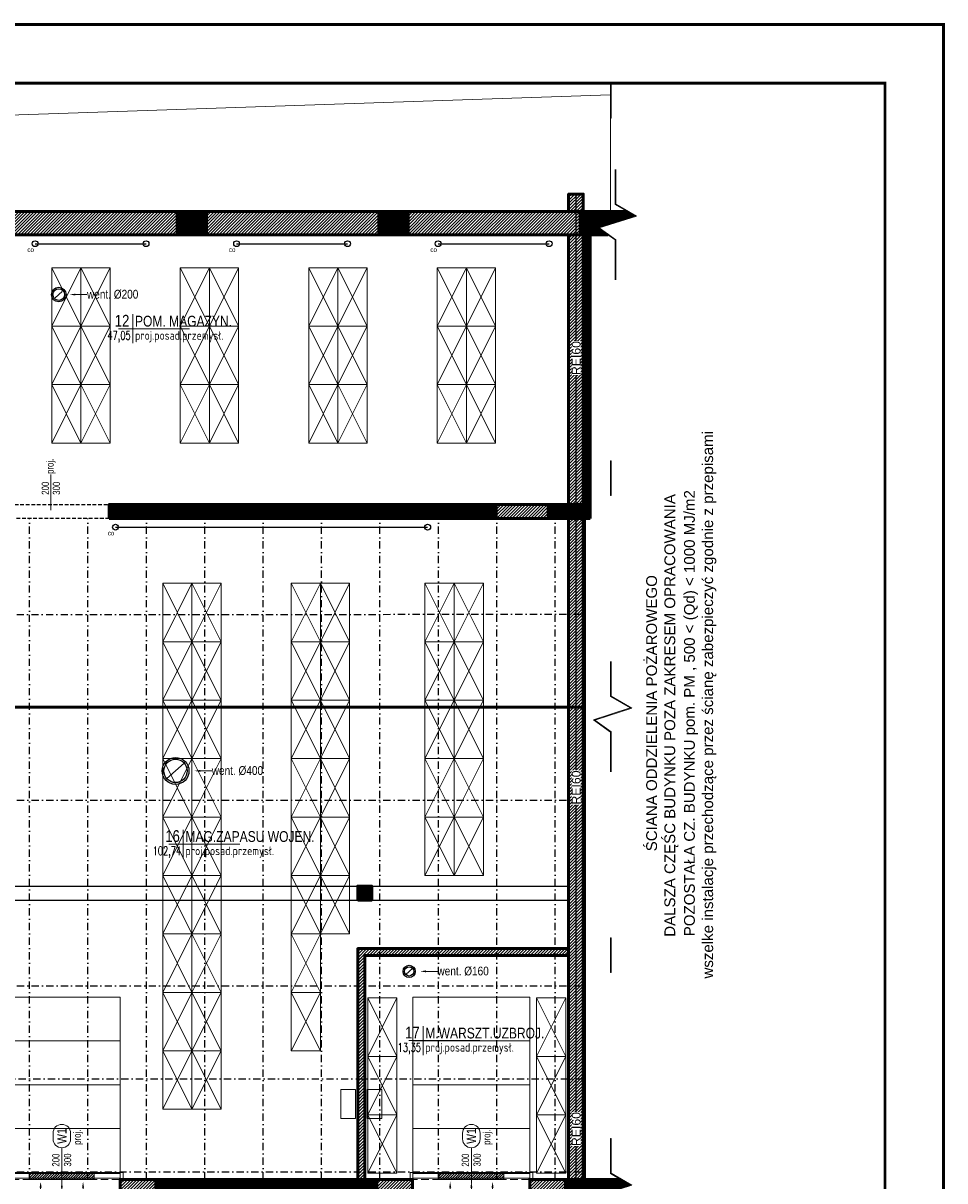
# Model space of a CAD drawing. Header units: centimetres. Extents: x -2715 to 104803, y -5579 to 32152.
# Tile 18 of 27: x 88225 to 89803, y -452 to 1529. Entities that reach past the tile are written whole.
import ezdxf
from ezdxf import colors
from ezdxf.entities.mleader import LeaderData, LeaderLine
from ezdxf.enums import TextEntityAlignment as Align
from ezdxf.lldxf.tags import DXFTag
from ezdxf.math import Vec2, Vec3

# ---------------------------------------------------------------- set-up
doc = ezdxf.new("R2010")
doc.units = ezdxf.units.CM
doc.header["$MEASUREMENT"] = 0
for name, pattern in [('DASHDOT2', [0.5, 0.25, -0.125, 0, -0.125]), ('HIDDEN', [9.525, 6.35, -3.175]), ('HIDDENX2', [19.05, 12.7, -6.35])]:
    doc.linetypes.add(name, pattern=pattern)
for name, color, linetype, lineweight in [('0_TXT', 252, 'Continuous', 15), ('0_TXT niewidoczne', 252, 'Continuous', 15), ('1_ doors proj.', 252, 'Continuous', 15), ('1_ hatch', 252, 'Continuous', 9), ('1_ hatch proj.', 252, 'Continuous', 9), ('1_ projection', 252, 'HIDDENX2', 5), ('1_ przerywana  S_CONSTRUCTION', 252, 'DASHDOT2', 25), ('1_ view 1', 252, 'Continuous', 15), ('1_ view 3', 252, 'Continuous', 9), ('1_ wall DIV', 252, 'Continuous', 40), ('1_ wall STRUCT', 252, 'Continuous', 50), ('1_ wall STRUCT proj.', 252, 'Continuous', 50), ('2_ doors description proj.', 252, 'Continuous', 15), ('2_ equipment proj._skrzynie', 252, 'Continuous', 9), ('3_ PPOŻ  opisy', 252, 'Continuous', 18)]:
    doc.layers.add(name, color=color, linetype=linetype, lineweight=lineweight)
doc.layers.add('4_INST._co', color=252, linetype='Continuous')
doc.styles.add('ARIAL', font='arial.ttf', dxfattribs={"width": 0.8})
doc.styles.add('BIKTS', font='bikromsw.shx', dxfattribs={"width": 0.85})
doc.styles.get("Standard").update_dxf_attribs({"font": 'ARIALN.TTF'})
doc.styles.add('TXT_D', font='arial.ttf')
doc.styles.add('TXT_M', font='romans.shx', dxfattribs={"width": 0.75, "oblique": 15})
doc.styles.add('TXT_S', font='romand.shx')
tags = doc.linetypes.add('Dash', pattern=[15, 10, -5]).pattern_tags.tags
tags[6:7] = [DXFTag(74, 4), DXFTag(75, 0), DXFTag(340, '0'), DXFTag(46, 0.0), DXFTag(50, 0.0), DXFTag(44, 0.0), DXFTag(45, 0.0)]
tags[4:5] = [DXFTag(74, 4), DXFTag(75, 0), DXFTag(340, '0'), DXFTag(46, 0.0), DXFTag(50, 0.0), DXFTag(44, 0.0), DXFTag(45, 0.0)]
doc.linetypes.add('TRACKS', pattern='A,0.15,[130,IS_LineDef.shx,S=0.25,R=0,X=0,Y=0],0.15', length=0.3)
pattern_1 = [(45, (-154, -2e-12), (-2.65165043, 2.65165043), [])]

# ---------------------------------------------------------------- blocks, each defined once
blk = doc.blocks.new('fdgdfhfbgfh')
at = {"linetype": 'TRACKS', "ltscale": 10}
blk.add_lwpolyline([(0, 0), (190, 0)], dxfattribs=at)
for centre in [(0, 0), (190, 0)]:
    blk.add_circle(centre, 5)
at = {"style": 'BIKTS', "width": 0.8}
blk.add_attdef('W', text='', height=8, rotation=0, dxfattribs=at).set_placement((-7.6, -6.1), align=Align.TOP_CENTER)
blk = doc.blocks.new('co')
at = {"linetype": 'TRACKS', "ltscale": 10}
blk.add_lwpolyline([(69784.8, -154.6), (70319.2, -154.6)], dxfattribs=at)
for centre in [(69784.8, -154.6), (70319.2, -154.6)]:
    blk.add_circle(centre, 5)
at = {"style": 'BIKTS', "width": 0.8}
blk.add_attdef('W', text='', height=8, rotation=0, dxfattribs=at).set_placement((69777.1, -160.7), align=Align.TOP_CENTER)
blk = doc.blocks.new('MET')
at = {"layer": '0_TXT niewidoczne'}
for p, q in [((0, -20), (0, 20)), ((-20, 0), (78.7, 0))]:
    blk.add_line(p, q, dxfattribs=at)
at = {"style": 'TXT_D', "width": 0.8, "flags": 4}
blk.add_attdef('NUMER', text='', height=15, dxfattribs=at).set_placement((-6.7, 3.8), align=Align.RIGHT)
blk.add_attdef('NAZWA', (4.1, 3.8), '', height=15, dxfattribs=at)
at = {"layer": '0_TXT niewidoczne', "style": 'TXT_M', "width": 0.8, "flags": 4}
blk.add_attdef('M2', text='', height=12, dxfattribs=at).set_placement((-6.1, -15.4), align=Align.RIGHT)
blk.add_attdef('POSADZKA', (4.1, -15.4), '', height=12, dxfattribs=at)
blk = doc.blocks.new('vcfnbvcnbvm')
at = {"linetype": 'Dash', "ltscale": 20}
for points in [[(-205, 6), (-5, 6), (-5, 306), (-205, 306), (-205, 6)], [(-205, 231), (-5, 231)], [(-205, 156), (-5, 156)], [(-205, 81), (-5, 81)]]:
    blk.add_lwpolyline(points, dxfattribs=at)
for points in [[(-210, 6), (-205, 6), (-205, -6), (-210, -6), (-210, 6)], [(-210, 6), (-205, 6), (-205, -6), (-210, -6), (-210, 6)], [(-205, 4), (-5, 4), (-5, -4), (-205, -4), (-205, 6)], [(0, 6), (-5, 6), (-5, -6), (0, -6), (0, 6)], [(0, 6), (-5, 6), (-5, -6), (0, -6), (0, 6)]]:
    blk.add_lwpolyline(points)
blk = doc.blocks.new('_OZN.DRZWI')
blk.add_line((0, 0), (61.1, 0))
blk.add_lwpolyline([(-15, 15, -1), (-15, -15), (-25, -15, -1), (-25, 15)], format="xyb", close=True)
at = {"style": 'BIKTS', "width": 0.8}
for p in [(-20, 0), (75.1, 0)]:
    blk.add_attdef('OZN', text='', height=8, rotation=0, dxfattribs=at).set_placement(p, align=Align.MIDDLE)
blk.add_attdef('WYSOK', text='', height=8, rotation=0, dxfattribs=at).set_placement((27.6, 12.7), align=Align.TOP_CENTER)
blk.add_attdef('SZEROK', text='', height=8, rotation=0, dxfattribs=at).set_placement((27.6, -12.4), align=Align.CENTER)
blk = doc.blocks.new('RDFEWFGRDGBFH')
at = {"layer": '0_TXT', "color": 150, "linetype": 'ByBlock', "lineweight": -2}
blk.add_line((0, -10), (0, -19.6), dxfattribs=at)
blk.add_open_spline([(0, -19.6), (-1.2, -20.8), (-4.4, -23.7), (4.7, -26.4), (0.8, -31.3), (-0.9, -32.6), (-1.1, -32.7)], degree=3, knots=[0, 0, 0, 0, 4.027858, 10.239386, 15.868897, 16.708323, 16.708323, 16.708323, 16.708323], dxfattribs=at)
at = {"layer": '0_TXT', "color": 150}
blk.add_solid([(-1.7, -10), (0, 0), (1.7, -10)], dxfattribs=at)
blk = doc.blocks.new('NAWIEW')
at = {"layer": '1_ hatch proj.', "linetype": 'Dash', "ltscale": 5}
h = blk.add_hatch(dxfattribs=at)
h.set_pattern_fill('ANSI31', color=256, scale=25)
h.set_pattern_definition([(45, (-87022.5463, 436.0692), (-2.20970869, 2.20970869), [])])
h.paths.add_polyline_path([(-55.3, -13), (55.3, -13), (55.3, -1), (-55.3, -1)])
blk.add_lwpolyline([(-55.3, -13), (55.3, -13), (55.3, -1), (-55.3, -1)], close=True, dxfattribs=at)
at = {"layer": '0_TXT'}
for p in [(-36.3, -16.9), (0, -16.9)]:
    blk.add_blockref('RDFEWFGRDGBFH', p, dxfattribs=at)
at = {"layer": '0_TXT', "xscale": -1}
blk.add_blockref('RDFEWFGRDGBFH', (36.3, -16.9), dxfattribs=at)
blk = doc.blocks.new('vfdbvvcnbvnbv')
blk.add_line((0, -51.4), (0, 9.7))
at = {"style": 'BIKTS', "width": 0.8}
blk.add_attdef('OZN', text='', height=8, rotation=90, dxfattribs=at).set_placement((0, 23.8), align=Align.MIDDLE)
blk.add_attdef('WYSOK', text='', height=8, rotation=90, dxfattribs=at).set_placement((-12.7, -23.8), align=Align.TOP_CENTER)
blk.add_attdef('SZEROK', text='', height=8, rotation=90, dxfattribs=at).set_placement((12.4, -23.8), align=Align.CENTER)
blk = doc.blocks.new('vcvcbv')
blk.add_lwpolyline([(-100, 50), (0, 50), (0, 0), (-100, 0), (-100, 50)])
at = {"linetype": 'Dash', "ltscale": 10}
blk.add_lwpolyline([(-100, 0), (0, 50), (0, 0), (-100, 50), (-100, 0)], dxfattribs=at)
blk = doc.blocks.new('sdadsfsdfd')
at = {"layer": '2_ equipment proj._skrzynie', "rotation": 90}
for p in [(1095, 640), (1145, 640), (1315, 640), (1365, 640), (1535, 640), (1585, 640), (1755, 640), (1805, 640), (1095, 540), (1145, 540), (1315, 540), (1365, 540), (1535, 540), (1585, 540), (1755, 540), (1805, 540), (1095, 440), (1145, 440), (1315, 440), (1365, 440), (1535, 440), (1585, 440), (1755, 440), (1805, 440), (1285, 100), (1335, 100), (1505, 100), (1555, 100), (1734, 100), (1784, 100), (1285, 0), (1335, 0), (1505, 0), (1555, 0), (1734, 0), (1784, 0), (1285, -100), (1335, -100), (1505, -100), (1555, -100), (1734, -100), (1784, -100), (1285, -200), (1335, -200), (1505, -200), (1555, -200), (1734, -200), (1784, -200), (1285, -300), (1335, -300), (1505, -300), (1555, -300), (1734, -300), (1784, -300), (1285, -400), (1335, -400), (1505, -400), (1555, -400), (1285, -500), (1335, -500), (1505, -500), (1285, -600), (1335, -600), (1505, -600), (1636, -609.5), (1925, -609.5), (1285, -700), (1335, -700), (1636, -709.5), (1925, -709.5), (1636, -809.5), (1925, -809.5)]:
    blk.add_blockref('vcvcbv', p, dxfattribs=at)
blk = doc.blocks.new('hgfhgjgjj')
at = {"layer": '1_ przerywana  S_CONSTRUCTION', "color": 150, "linetype": 'Dash', "ltscale": 20}
blk.add_lwpolyline([(-15, -13.2), (15, 13.2)], dxfattribs=at)
for radius in [23, 20]:
    blk.add_circle((0, 0), radius, dxfattribs=at)
at = {"layer": '0_TXT', "color": 150}
ml = blk.add_multileader_mtext('Standard', dxfattribs=at)
ml.set_content('{\\fArial Narrow|b0|i0|c238|p34;\\H83.333333x;went. %%C400} ')
ml.set_leader_properties()
ml.build(insert=Vec2(0, 0))
ml.multileader.update_dxf_attribs({"dogleg_length": 0.36, "arrow_head_size": 10})
ctx = ml.context
ctx.base_point, ctx.char_height, ctx.arrow_head_size, ctx.landing_gap_size, ctx.plane_origin = Vec3(61.9, 0), 0.18, 10, 0.09, Vec3(32.3, 0)
notes = []
notes.append((ctx, [(0, (1, 1, 0), (61.5, 0), (1, 0), 0.36, [(0, [(32.3, 0)], 0, [])])]))
ctx.mtext.insert, ctx.mtext.flow_direction = Vec3(62, 8.1), 5
for ctx, leaders in notes:
    for number, flags, end, landing, length, lines in leaders:
        leader = LeaderData()
        leader.index, (leader.has_last_leader_line, leader.has_dogleg_vector, leader.attachment_direction) = number, flags
        leader.last_leader_point, leader.dogleg_vector, leader.dogleg_length = Vec3(end), Vec3(landing), length
        for number, points, colour, breaks in lines:
            line = LeaderLine()
            line.index, line.vertices, line.color, line.breaks = number, Vec3.list(points), colors.encode_raw_color(colour), breaks
            leader.lines.append(line)
        ctx.leaders.append(leader)
blk = doc.blocks.new('frgfdhgfhgf')
at = {"layer": '1_ przerywana  S_CONSTRUCTION', "color": 150, "linetype": 'Dash', "ltscale": 20}
blk.add_lwpolyline([(-6, -5.3), (6, 5.3)], dxfattribs=at)
at = {"layer": '1_ przerywana  S_CONSTRUCTION', "color": 150, "linetype": 'Dash', "ltscale": 10}
for radius in [10.5, 8]:
    blk.add_circle((0, 0), radius, dxfattribs=at)
at = {"layer": '0_TXT', "color": 150}
ml = blk.add_multileader_mtext('Standard', dxfattribs=at)
ml.set_content('{\\fArial Narrow|b0|i0|c238|p34;\\H83.333333x;went. %%C160}', color=150)
ml.set_leader_properties()
ml.build(insert=Vec2(0, 0))
ml.multileader.update_dxf_attribs({"dogleg_length": 0.36, "arrow_head_size": 10})
ctx = ml.context
ctx.base_point, ctx.char_height, ctx.arrow_head_size, ctx.landing_gap_size, ctx.plane_origin = Vec3(48.3, 0), 0.18, 10, 0.09, Vec3(18.7, 0)
notes = []
notes.append((ctx, [(0, (1, 1, 0), (47.9, 0), (1, 0), 0.36, [(0, [(18.7, 0)], 0, [])])]))
ctx.mtext.insert, ctx.mtext.flow_direction = Vec3(48.4, 8.1), 5
for ctx, leaders in notes:
    for number, flags, end, landing, length, lines in leaders:
        leader = LeaderData()
        leader.index, (leader.has_last_leader_line, leader.has_dogleg_vector, leader.attachment_direction) = number, flags
        leader.last_leader_point, leader.dogleg_vector, leader.dogleg_length = Vec3(end), Vec3(landing), length
        for number, points, colour, breaks in lines:
            line = LeaderLine()
            line.index, line.vertices, line.color, line.breaks = number, Vec3.list(points), colors.encode_raw_color(colour), breaks
            leader.lines.append(line)
        ctx.leaders.append(leader)
blk = doc.blocks.new('gfdhgfhgfhjgjh')
at = {"layer": '1_ przerywana  S_CONSTRUCTION', "color": 150, "linetype": 'Dash', "ltscale": 20}
blk.add_lwpolyline([(-6, -5.3), (6, 5.3)], dxfattribs=at)
at = {"layer": '1_ przerywana  S_CONSTRUCTION', "color": 150, "linetype": 'Dash', "ltscale": 10}
for radius in [12.5, 10]:
    blk.add_circle((0, 0), radius, dxfattribs=at)
at = {"layer": '0_TXT', "color": 150}
ml = blk.add_multileader_mtext('Standard', dxfattribs=at)
ml.set_content('{\\fArial Narrow|b0|i0|c238|p34;\\H83.333333x;went. %%C200}', color=150)
ml.set_leader_properties()
ml.build(insert=Vec2(0, 0))
ml.multileader.update_dxf_attribs({"dogleg_length": 0.36, "arrow_head_size": 10})
ctx = ml.context
ctx.base_point, ctx.char_height, ctx.arrow_head_size, ctx.landing_gap_size, ctx.plane_origin = Vec3(48.3, 0), 0.18, 10, 0.09, Vec3(18.7, 0)
notes = []
notes.append((ctx, [(0, (1, 1, 0), (47.9, 0), (1, 0), 0.36, [(0, [(18.7, 0)], 0, [])])]))
ctx.mtext.insert, ctx.mtext.flow_direction = Vec3(48.4, 8.1), 5
for ctx, leaders in notes:
    for number, flags, end, landing, length, lines in leaders:
        leader = LeaderData()
        leader.index, (leader.has_last_leader_line, leader.has_dogleg_vector, leader.attachment_direction) = number, flags
        leader.last_leader_point, leader.dogleg_vector, leader.dogleg_length = Vec3(end), Vec3(landing), length
        for number, points, colour, breaks in lines:
            line = LeaderLine()
            line.index, line.vertices, line.color, line.breaks = number, Vec3.list(points), colors.encode_raw_color(colour), breaks
            leader.lines.append(line)
        ctx.leaders.append(leader)

msp = doc.modelspace()

# ---------------------------------------------------------------- hatches: boundary and pattern name
at = {"layer": '1_ hatch'}
h = msp.add_hatch(dxfattribs=at)
h.set_pattern_fill('ANSI31', color=256, scale=10)
h.paths.add_polyline_path([(88538.55, 1166.93), (88538.55, 1206.93), (88488.55, 1206.93), (88488.55, 1191.43), (88488.55, 1182.43), (88488.55, 1166.93)])
h = msp.add_hatch(dxfattribs=at)
h.set_pattern_fill('ANSI31', color=256, scale=10)
h.paths.add_polyline_path([(88883.55, 1166.93), (88883.55, 1206.93), (88833.55, 1206.93), (88833.55, 1166.93)])
h = msp.add_hatch(dxfattribs=at)
h.set_pattern_fill('ANSI31', color=256, scale=10)
h.paths.add_polyline_path([(89178.55, 1206.93), (89178.55, 1166.93), (89183.55, 1166.93), (89183.55, 705.93), (89123.55, 705.93), (89123.55, 681.93), (89195.55, 681.93), (89195.55, 1166.93), (89226.12, 1166.93), (89208.85, 1179.22), (89272.05, 1199.53), (89259.37, 1206.93)])
h = msp.add_hatch(dxfattribs=at)
h.set_pattern_fill('ANSI31', color=256, scale=10)
edge = h.paths.add_edge_path()
edge.add_line((88372.05, 681.93), (88372.05, 705.93))
edge.add_line((88372.05, 705.93), (89034.55, 705.93))
edge.add_line((89034.55, 705.93), (89034.55, 681.93))
edge.add_line((89034.55, 681.93), (88373.33, 681.93))
h = msp.add_hatch(dxfattribs=at)
h.set_pattern_fill('ANSI31', color=256, scale=10)
h.paths.add_polyline_path([(88797.55, 28.93), (88797.55, 52.93), (88821.55, 52.93), (88821.55, 28.93)])
h = msp.add_hatch(dxfattribs=at)
h.set_pattern_fill('ANSI31', color=256, scale=10)
h.paths.add_polyline_path([(88451.88, -489.07), (88451.88, -449.07), (88830.05, -449.07), (88830.05, -489.07)])
h = msp.add_hatch(dxfattribs=at)
h.set_pattern_fill('ANSI31', color=256, scale=10)
h.paths.add_polyline_path([(89153.05, -449.07), (89153.05, -489.07), (89214.78, -489.07), (89200.95, -479.23), (89264.14, -458.91), (89247.27, -449.07)])
at = {"layer": '1_ hatch proj.'}
h = msp.add_hatch(dxfattribs=at)
h.set_pattern_fill('ANSI31', color=256, scale=30)
h.set_pattern_definition([(45, (-154.0002, 1656), (-2.65165043, 2.65165043), [])])
h.paths.add_polyline_path([(89183.55, 1206.93), (89158.55, 1206.93), (89158.55, 1236.93), (89183.55, 1236.93)])
h = msp.add_hatch(dxfattribs=at)
h.set_pattern_fill('ANSI31', color=256, scale=30)
h.set_pattern_definition([(45, (1304, -2e-12), (-2.65165043, 2.65165043), [])])
h.paths.add_polyline_path([(88193.55, 1166.93), (88193.55, 1206.93), (88488.55, 1206.93), (88488.55, 1166.93)])
h = msp.add_hatch(dxfattribs=at)
h.set_pattern_fill('ANSI31', color=256, scale=30)
h.set_pattern_definition([(45, (1649, -2e-12), (-2.65165043, 2.65165043), [])])
h.paths.add_polyline_path([(88538.55, 1166.93), (88538.55, 1206.93), (88833.55, 1206.93), (88833.55, 1166.93)])
h = msp.add_hatch(dxfattribs=at)
h.set_pattern_fill('ANSI31', color=256, scale=30)
h.set_pattern_definition([(45, (1994, -2e-12), (-2.65165043, 2.65165043), [])])
h.paths.add_polyline_path([(88883.55, 1166.93), (88883.55, 1206.93), (89178.55, 1206.93), (89178.55, 1166.93)])
h = msp.add_hatch(dxfattribs=at)
h.set_pattern_fill('ANSI31', color=256, scale=30)
h.set_pattern_definition(pattern_1)
h.paths.add_polyline_path([(89183.55, 705.93), (89158.55, 705.93), (89158.55, 1166.93), (89183.55, 1166.93)])
h = msp.add_hatch(dxfattribs=at)
h.set_pattern_fill('ANSI31', color=256, scale=30)
h.paths.add_polyline_path([(89034.55, 681.93), (89123.55, 681.93), (89123.55, 705.93), (89034.55, 705.93)])
h = msp.add_hatch(dxfattribs=at)
h.set_pattern_fill('ANSI31', color=256, scale=30)
h.set_pattern_definition(pattern_1)
h.paths.add_polyline_path([(89183.55, -449.07), (89158.55, -449.07), (89158.55, 681.93), (89183.55, 681.93)])
h = msp.add_hatch(dxfattribs=at)
h.set_pattern_fill('ANSI31', color=256, scale=30)
h.set_pattern_definition(pattern_1)
h.paths.add_polyline_path([(88809.55, -449.07), (88797.55, -449.07), (88797.55, -54.07), (89158.55, -54.07), (89158.55, -66.07), (88809.55, -66.07)])
h = msp.add_hatch(dxfattribs=at)
h.set_pattern_fill('ANSI31', color=256, scale=30)
h.set_pattern_definition([(45, (1396.3333, 2e-13), (-2.65165043, 2.65165043), [])])
h.paths.add_polyline_path([(88451.88, -489.07), (88390.88, -489.07), (88390.88, -449.07), (88451.88, -449.07)])
h = msp.add_hatch(dxfattribs=at)
h.set_pattern_fill('ANSI31', color=256, scale=30)
h.set_pattern_definition([(45, (1835.5, -2e-12), (-2.65165043, 2.65165043), [])])
h.paths.add_polyline_path([(88891.05, -489.07), (88830.05, -489.07), (88830.05, -449.07), (88891.05, -449.07)])
h = msp.add_hatch(dxfattribs=at)
h.set_pattern_fill('ANSI31', color=256, scale=30)
h.set_pattern_definition([(45, (2097.5, 2e-13), (-2.65165043, 2.65165043), [])])
h.paths.add_polyline_path([(89153.05, -489.07), (89092.05, -489.07), (89092.05, -449.07), (89153.05, -449.07)])

# ---------------------------------------------------------------- linework, layer by layer
at = {"lineweight": 50, "const_width": 5}
msp.add_lwpolyline([(85600.17, -1443.15), (85600.17, 1526.85), (89800.17, 1526.85), (89800.17, -1443.15), (85600.17, -1443.15)], dxfattribs=at)
at = {"lineweight": 50}
msp.add_lwpolyline([(85700.17, -1343.15, 5, 5, 0), (85700.17, 1426.85, 5, 5, 0), (89700.17, 1426.85, 5, 5, 0), (89700.17, -1343.15, 5, 5, 0)], format="xyseb", close=True, dxfattribs=at)
at = {"layer": '1_ hatch'}
msp.add_lwpolyline([(89230.29, 1406.47), (89230.29, 1206.93), (89183.55, 1206.93), (89183.55, 1236.93), (89158.55, 1236.93), (89158.55, 1206.93), (86215.55, 1206.93), (86224.83, 1305.31), (89230.29, 1406.47)], dxfattribs=at)
at = {"layer": '1_ projection'}
for points in [[(88128.88, -449.07), (88451.88, -449.07)], [(88830.05, -449.07), (89153.05, -449.07)]]:
    msp.add_lwpolyline(points, dxfattribs=at)
at = {"layer": '1_ przerywana  S_CONSTRUCTION', "linetype": 'HIDDEN'}
msp.add_lwpolyline([(88172.05, 681.93), (88172.05, 705.93), (88372.05, 705.93), (88372.05, 681.93), (88172.05, 681.93)], dxfattribs=at)
at = {"layer": '1_ przerywana  S_CONSTRUCTION', "ltscale": 50}
for points in [[(88235.55, -449.07), (88235.55, 681.93)], [(88335.55, -449.07), (88335.55, 681.93)], [(88435.55, -449.07), (88435.55, 681.93)], [(88535.55, -449.07), (88535.55, 681.93)], [(88635.55, -449.07), (88635.55, 681.93)], [(88735.55, -449.07), (88735.55, 681.93)], [(88835.55, -449.07), (88835.55, 681.93)], [(88935.55, -449.07), (88935.55, 681.93)], [(89035.55, -449.07), (89035.55, 681.93)], [(89135.55, -449.07), (89135.55, 681.93)], [(86682.49, 517.05), (89183.49, 517.93)], [(86682.55, 199.93), (89183.55, 199.93)], [(86682.55, -118.07), (89183.55, -118.07)], [(86685.55, -277.07), (89183.55, -277.07)], [(86682.55, -436.07), (89183.55, -436.07)]]:
    msp.add_lwpolyline(points, dxfattribs=at)
at = {"layer": '1_ przerywana  S_CONSTRUCTION', "color": 18, "ltscale": 100, "const_width": 5}
msp.add_lwpolyline([(86215.55, 358.41), (89183.55, 358.93)], dxfattribs=at)
at = {"layer": '1_ przerywana  S_CONSTRUCTION', "linetype": 'Dash', "ltscale": 30}
for points in [[(86835.55, 52.93), (89158.55, 52.93)], [(86685.55, 28.93), (89158.55, 28.93)]]:
    msp.add_lwpolyline(points, dxfattribs=at)
at = {"layer": '1_ view 1'}
for points in [[(89230.29, 1426.01), (89231.29, 1426.01), (89231.29, 1366.77), (89230.29, 1366.77)], [(89230.29, 780.6), (89231.29, 780.6), (89231.29, 721.36), (89230.29, 721.36)], [(89230.29, -35.93), (89231.29, -35.93), (89231.29, -95.16), (89230.29, -95.16)], [(89230.29, -379.35), (89231.29, -379.35), (89231.29, -438.59), (89230.29, -438.59)]]:
    msp.add_lwpolyline(points, close=True, dxfattribs=at)
for points in [[(89238.19, 1090.18), (89238.19, 1158.34), (89208.85, 1179.22), (89272.05, 1199.53), (89238.19, 1219.28), (89238.19, 1279.09)], [(89239.19, 1090.18), (89239.19, 1158.86), (89211.06, 1178.88), (89274.49, 1199.27), (89239.19, 1219.86), (89239.19, 1279.09)], [(89230.29, 248.26), (89230.29, 316.42), (89200.95, 337.3), (89264.14, 357.61), (89230.29, 377.36), (89230.29, 437.17)], [(89231.29, 248.26), (89231.29, 316.94), (89203.15, 336.96), (89266.58, 357.35), (89231.29, 377.94), (89231.29, 437.17)], [(89230.29, -568.26), (89230.29, -500.1), (89200.95, -479.23), (89264.14, -458.91), (89230.29, -439.16), (89230.29, -379.35)], [(89231.29, -568.26), (89231.29, -499.59), (89203.15, -479.57), (89266.58, -459.18), (89231.29, -438.59), (89231.29, -379.35)]]:
    msp.add_lwpolyline(points, dxfattribs=at)
at = {"layer": '1_ view 3'}
msp.add_lwpolyline([(86215.55, 1206.93), (86224.83, 1305.31), (89230.29, 1406.47)], dxfattribs=at)
at = {"layer": '1_ wall DIV'}
msp.add_lwpolyline([(89183.55, -449.07), (89183.55, 681.93), (89186.55, 681.93), (89186.55, -449.07), (89183.55, -449.07)], dxfattribs=at)
at = {"layer": '1_ wall STRUCT'}
for points in [[(88488.55, 1166.93), (88488.55, 1206.93), (88538.55, 1206.93), (88538.55, 1166.93), (88488.55, 1166.93)], [(88833.55, 1166.93), (88833.55, 1206.93), (88883.55, 1206.93), (88883.55, 1166.93), (88833.55, 1166.93)], [(89183.55, 1206.93), (89178.55, 1206.93), (89178.55, 1166.93), (89183.55, 1166.93), (89183.55, 705.93), (89123.55, 705.93), (89123.55, 681.93), (89195.55, 681.93)], [(89259.37, 1206.93), (89183.55, 1206.93)], [(89195.55, 681.93), (89195.55, 1166.93), (89226.12, 1166.93)], [(88372.05, 681.93), (88372.05, 705.93), (89034.55, 705.93), (89034.55, 681.93), (88372.05, 681.93)], [(88797.55, 28.93), (88797.55, 52.93), (88821.55, 52.93), (88821.55, 28.93), (88797.55, 28.93)], [(88451.88, -489.07), (88451.88, -449.07), (88830.05, -449.07), (88830.05, -489.07), (88451.88, -489.07)], [(89183.55, -449.07), (89153.05, -449.07), (89153.05, -489.07), (89214.78, -489.07)], [(89247.27, -449.07), (89183.55, -449.07)]]:
    msp.add_lwpolyline(points, dxfattribs=at)
at = {"layer": '1_ wall STRUCT proj.'}
for points in [[(89183.55, 1206.93), (89158.55, 1206.93), (89158.55, 1236.93), (89183.55, 1236.93), (89183.55, 1206.93)], [(88193.55, 1166.93), (88193.55, 1206.93), (88488.55, 1206.93), (88488.55, 1166.93), (88193.55, 1166.93)], [(88538.55, 1166.93), (88538.55, 1206.93), (88833.55, 1206.93), (88833.55, 1166.93), (88538.55, 1166.93)], [(88883.55, 1166.93), (88883.55, 1206.93), (89178.55, 1206.93), (89178.55, 1166.93), (88883.55, 1166.93)], [(89183.55, 705.93), (89158.55, 705.93), (89158.55, 1166.93), (89183.55, 1166.93), (89183.55, 705.93)], [(89034.55, 681.93), (89123.55, 681.93), (89123.55, 705.93), (89034.55, 705.93), (89034.55, 681.93)], [(89183.55, -449.07), (89158.55, -449.07), (89158.55, 681.93), (89183.55, 681.93), (89183.55, -449.07)], [(88451.88, -489.07), (88390.88, -489.07), (88390.88, -449.07), (88451.88, -449.07), (88451.88, -489.07)], [(88891.05, -489.07), (88830.05, -489.07), (88830.05, -449.07), (88891.05, -449.07), (88891.05, -489.07)], [(89153.05, -489.07), (89092.05, -489.07), (89092.05, -449.07), (89153.05, -449.07), (89153.05, -489.07)]]:
    msp.add_lwpolyline(points, dxfattribs=at)
msp.add_lwpolyline([(88809.55, -449.07), (88797.55, -449.07), (88797.55, -54.07), (89158.55, -54.07), (89158.55, -66.07), (88809.55, -66.07)], close=True, dxfattribs=at)
at = {"layer": '3_ PPOŻ  opisy', "linetype": 'HIDDEN', "ltscale": 2.5, "const_width": 2.5}
msp.add_lwpolyline([(89171.05, 1236.93), (89171.05, -519.07)], dxfattribs=at)
at = {"layer": '3_ PPOŻ  opisy', "linetype": 'Continuous', "lineweight": 20, "ltscale": 3}
for points in [[(88768.48, -345.02), (88768.48, -295.02), (88793.48, -295.02), (88793.48, -345.02), (88768.48, -345.02)], [(88838.61, -345.02), (88838.61, -295.02), (88813.61, -295.02), (88813.61, -345.02), (88838.61, -345.02)]]:
    msp.add_lwpolyline(points, dxfattribs=at)

# ---------------------------------------------------------------- block references
at = {"layer": '0_TXT'}
for name, p in [('gfdhgfhgfhjgjh', (88285.55, 1064.93)), ('frgfdhgfhgf', (88885.55, -93.07)), ('NAWIEW', (88290.88, -436.07)), ('NAWIEW', (88992.05, -436.07))]:
    msp.add_blockref(name, p, dxfattribs=at)
ref = msp.add_blockref('MET', (88412.43, 1006.55), dxfattribs=dict(at, xscale=1.23, yscale=1.23, zscale=1.23, rotation=359.9999999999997))
ref.add_attrib('NUMER', '12', dxfattribs={"layer": '0', "height": 20, "style": 'TXT_D', "width": 0.8, "flags": 4}).set_placement((88406.47, 1010.24), align=Align.RIGHT)
ref.add_attrib('NAZWA', 'POM. MAGAZYN.', (88416.12, 1010.24), dxfattribs={"layer": '0', "height": 18.45, "style": 'TXT_D', "width": 0.8, "flags": 4})
ref.add_attrib('M2', '47,05', dxfattribs={"layer": '0', "height": 14.76, "style": 'TXT_S', "width": 0.7, "flags": 4}).set_placement((88408.74, 987.66), align=Align.RIGHT)
ref.add_attrib('POSADZKA', 'proj.posad.przemysł.', (88416.12, 987.66), dxfattribs={"layer": '0', "color": 150, "height": 14.76, "style": 'TXT_S', "width": 0.8, "flags": 4})
ref = msp.add_blockref('MET', (88498.82, 124.73), dxfattribs=dict(at, xscale=1.23, yscale=1.23, zscale=1.23, rotation=359.9999999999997))
ref.add_attrib('NUMER', '16', dxfattribs={"layer": '0', "height": 20, "style": 'TXT_D', "width": 0.8, "flags": 4}).set_placement((88492.86, 128.42), align=Align.RIGHT)
ref.add_attrib('NAZWA', 'MAG.ZAPASU WOJEN.', (88502.51, 128.42), dxfattribs={"layer": '0', "height": 18.45, "style": 'TXT_D', "width": 0.8, "flags": 4})
ref.add_attrib('M2', '102,74', dxfattribs={"layer": '0', "height": 14.76, "style": 'TXT_S', "width": 0.7, "flags": 4}).set_placement((88495.13, 105.84), align=Align.RIGHT)
ref.add_attrib('POSADZKA', 'proj.posad.przemysł.', (88502.51, 105.84), dxfattribs={"layer": '0', "color": 150, "height": 14.76, "style": 'TXT_S', "width": 0.8, "flags": 4})
ref = msp.add_blockref('MET', (88909.44, -211.6), dxfattribs=dict(at, xscale=1.23, yscale=1.23, zscale=1.23, rotation=359.9999999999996))
ref.add_attrib('NUMER', '17', dxfattribs={"layer": '0', "height": 20, "style": 'TXT_D', "width": 0.8, "flags": 4}).set_placement((88903.48, -207.91), align=Align.RIGHT)
ref.add_attrib('NAZWA', 'M.WARSZT.UZBROJ.', (88913.13, -207.91), dxfattribs={"layer": '0', "height": 18.45, "style": 'TXT_D', "width": 0.8, "flags": 4})
ref.add_attrib('M2', '13,35', dxfattribs={"layer": '0', "height": 14.76, "style": 'TXT_S', "width": 0.7, "flags": 4}).set_placement((88905.75, -230.5), align=Align.RIGHT)
ref.add_attrib('POSADZKA', 'proj.posad.przemysł.', (88913.13, -230.5), dxfattribs={"layer": '0', "color": 150, "height": 14.76, "style": 'TXT_S', "width": 0.8, "flags": 4})
at = {"layer": '1_ doors proj.'}
for p in [(88395.88, -443.07), (89097.05, -443.07)]:
    msp.add_blockref('vcfnbvcnbvm', p, dxfattribs=at)
at = {"layer": '1_ view 1'}
msp.add_blockref('hgfhgjgjj', (88485.55, 249.93), dxfattribs=at)
at = {"layer": '2_ doors description proj.'}
ref = msp.add_blockref('vfdbvvcnbvnbv', (88272.05, 747.3), dxfattribs=at)
ref.add_attrib('SZEROK', '200', dxfattribs={"layer": '0', "color": 7, "height": 12.5, "rotation": 90.00001, "style": 'BIKTS', "width": 0.8}).set_placement((88268.92, 733.52), align=Align.CENTER)
ref.add_attrib('WYSOK', '300', dxfattribs={"layer": '0', "color": 7, "height": 12.5, "rotation": 90.00001, "style": 'BIKTS', "width": 0.8}).set_placement((88275.35, 733.52), align=Align.TOP_CENTER)
ref.add_attrib('OZN', 'proj.', dxfattribs={"layer": '0', "color": 7, "height": 12.5, "rotation": 90.00001, "style": 'BIKTS', "width": 0.8}).set_placement((88272.05, 771.07), align=Align.MIDDLE)
ref = msp.add_blockref('_OZN.DRZWI', (88290.88, -394.9), dxfattribs=dict(at, xscale=-1, rotation=89.99999999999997))
ref.add_attrib('OZN', 'proj.', dxfattribs={"layer": '0', "color": 7, "lineweight": 5, "height": 12.5, "rotation": 90, "style": 'BIKTS', "width": 0.8}).set_placement((88318.7, -376.85), align=Align.MIDDLE)
ref.add_attrib('WYSOK', '300', dxfattribs={"layer": '0', "color": 7, "lineweight": 5, "height": 12.5, "rotation": 90, "style": 'BIKTS', "width": 0.8}).set_placement((88294.42, -415.86), align=Align.TOP_CENTER)
ref.add_attrib('SZEROK', '200', dxfattribs={"layer": '0', "color": 7, "lineweight": 5, "height": 12.5, "rotation": 90, "style": 'BIKTS', "width": 0.8}).set_placement((88286.87, -416.06), align=Align.CENTER)
ref.add_attrib('OZN', 'W1', dxfattribs={"layer": '0', "color": 7, "lineweight": 5, "height": 16, "rotation": 90, "style": 'ARIAL', "width": 0.8}).set_placement((88290.88, -374.9), align=Align.MIDDLE)
ref = msp.add_blockref('_OZN.DRZWI', (88992.05, -394.9), dxfattribs=dict(at, xscale=-1, rotation=89.99999999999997))
ref.add_attrib('OZN', 'proj.', dxfattribs={"layer": '0', "color": 7, "lineweight": 5, "height": 12.5, "rotation": 90, "style": 'BIKTS', "width": 0.8}).set_placement((89019.87, -376.85), align=Align.MIDDLE)
ref.add_attrib('WYSOK', '300', dxfattribs={"layer": '0', "color": 7, "lineweight": 5, "height": 12.5, "rotation": 90, "style": 'BIKTS', "width": 0.8}).set_placement((88995.59, -415.86), align=Align.TOP_CENTER)
ref.add_attrib('SZEROK', '200', dxfattribs={"layer": '0', "color": 7, "lineweight": 5, "height": 12.5, "rotation": 90, "style": 'BIKTS', "width": 0.8}).set_placement((88988.03, -416.06), align=Align.CENTER)
ref.add_attrib('OZN', 'W1', dxfattribs={"layer": '0', "color": 7, "lineweight": 5, "height": 16, "rotation": 90, "style": 'ARIAL', "width": 0.8}).set_placement((88992.05, -374.9), align=Align.MIDDLE)
at = {"layer": '2_ equipment proj._skrzynie'}
msp.add_blockref('sdadsfsdfd', (87228.55, 470.93), dxfattribs=at)
at = {"layer": '4_INST._co'}
for name, p in [('fdgdfhfbgfh', (88245.09, 1151.93)), ('fdgdfhfbgfh', (88590.09, 1151.93)), ('fdgdfhfbgfh', (88935.09, 1151.93)), ('co', (18597.97, 821.54))]:
    msp.add_blockref(name, p, dxfattribs=at).add_auto_attribs({'W': 'co'})

# ---------------------------------------------------------------- texts
at = {"insert": (89322.55, -33.92), "char_height": 18.45, "width": 765.1436, "attachment_point": 1, "rotation": 90, "style": 'TXT_D'}
msp.add_mtext('DALSZA CZĘŚC BUDYNKU POZA ZAKRESEM OPRACOWANIA', dxfattribs=at)
at = {"layer": '3_ PPOŻ  opisy', "char_height": 18.45, "attachment_point": 1, "rotation": 90, "style": 'TXT_D'}
for s, insert, width in [('\\pxqc;wszelke instalacje przechodzące przez ścianę zabezpieczyć zgodnie z przepisami', (89387.41, -148.3), 1022.7477), ('\\pxqc;POZOSTAŁA CZ. BUDYNKU pom. PM , 500 < (Qd) < 1000 MJ/m2', (89356.13, -33.92), 765.1436), ('\\pxqc;ŚCIANA ODDZIELENIA POŻAROWEGO', (89291.36, -33.92), 765.1436)]:
    msp.add_mtext(s, dxfattribs=dict(at, insert=insert, width=width))

# ---------------------------------------------------------------- next in the draw order: texts
at = {"layer": '3_ PPOŻ  opisy', "char_height": 15, "width": 58.5233, "attachment_point": 1, "rotation": 90, "style": 'TXT_D', "bg_fill": 3, "box_fill_scale": 1, "bg_fill_color": 1, "bg_fill_transparency": 0}
for insert in [(89163.88, 927.08), (89163.88, 192.21), (89163.88, -392.1)]:
    msp.add_mtext('\\pxqc;REI60', dxfattribs=dict(at, insert=insert))

doc.saveas('drawing.dxf')
